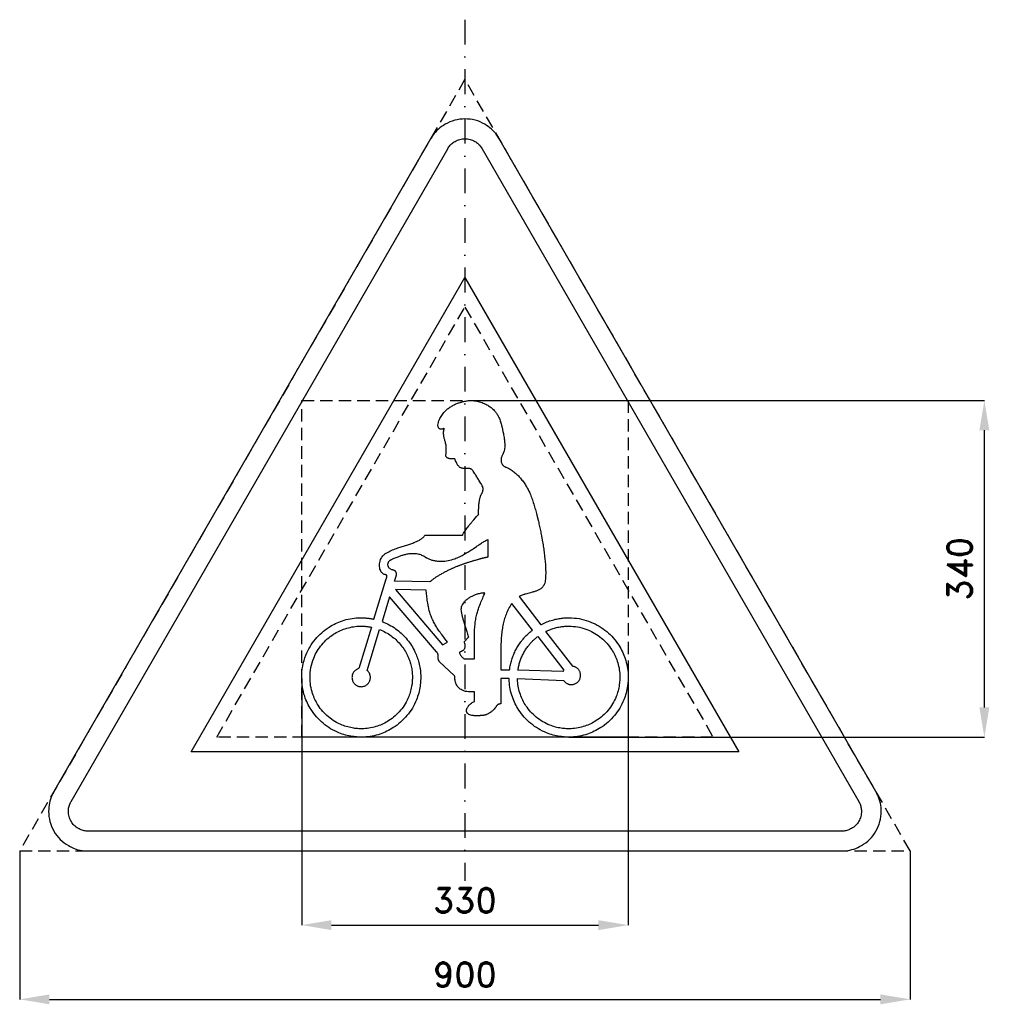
# Model space of a CAD drawing. Header units: millimetres. Extents: x -29 to 951, y -155 to 840.
import ezdxf

# ---------------------------------------------------------------- set-up
doc = ezdxf.new("R2010")
doc.units = ezdxf.units.MM
doc.header["$LTSCALE"] = 5
doc.linetypes.add('ČERCHOVANÁX2', pattern=[2, 1, -0.5, 0, -0.5])
doc.linetypes.add('ČÁRKOVANÁX2', pattern=[1.5, 1, -0.5])
doc.layers.add('Kóty', color=2, linetype='Continuous')
doc.layers.add('Značka', color=7, linetype='Continuous')
doc.styles.get("Standard").update_dxf_attribs({"font": 'romand.shx', "height": 25})
doc.dimstyles.get("Standard").update_dxf_attribs({"dimtxt": 25, "dimasz": 30, "dimexe": 0.18, "dimexo": 0.0625, "dimgap": 12.5, "dimtad": 1, "dimdec": 0, "dimzin": 0, "dimdsep": 46, "dimtxsty": 'Standard', "dimcen": 0.09, "dimadec": 0, "dimazin": 0, "dimtfac": 1, "dimtdec": 0, "dimtofl": 0, "dimtmove": 0, "dimatfit": 3, "dimfxl": 1, "dimtolj": 1, "dimtzin": 0, "dimarcsym": 0})

# ---------------------------------------------------------------- blocks, each defined once
blk = doc.blocks.new('*D0')
at = {"layer": 'Defpoints', "color": 0, "transparency": 16777216}
for p in [(255.72, 174.39), (585.7, 174.51), (585.7, -74.94)]:
    blk.add_point(p, dxfattribs=at)
at = {"layer": 'Kóty', "color": 0, "lineweight": -2, "transparency": 16777216}
for p, q in [((255.72, 174.32), (255.72, -75.12)), ((585.7, 174.45), (585.7, -75.12)), ((285.72, -74.94), (555.7, -74.94))]:
    blk.add_line(p, q, dxfattribs=at)
at = {"layer": 'Kóty', "color": 0, "transparency": 16777216}
for points in [[(285.72, -69.94), (285.72, -79.94), (255.72, -74.94)], [(555.7, -69.94), (555.7, -79.94), (585.7, -74.94)]]:
    blk.add_solid(points, dxfattribs=at)
at = {"layer": 'Kóty', "color": 0, "transparency": 16777216, "insert": (420.71, -49.94), "char_height": 25, "attachment_point": 5}
blk.add_mtext('\\A1;330', dxfattribs=at)
blk = doc.blocks.new('*D1')
at = {"layer": 'Defpoints', "color": 0, "transparency": 16777216}
for p in [(-29.28, 0.06), (870.72, 0.06), (870.72, -149.94)]:
    blk.add_point(p, dxfattribs=at)
at = {"layer": 'Kóty', "color": 0, "lineweight": -2, "transparency": 16777216}
for p, q in [((-29.28, 0), (-29.28, -150.12)), ((870.72, 0), (870.72, -150.12)), ((0.72, -149.94), (840.72, -149.94))]:
    blk.add_line(p, q, dxfattribs=at)
at = {"layer": 'Kóty', "color": 0, "transparency": 16777216}
for points in [[(0.72, -144.94), (0.72, -154.94), (-29.28, -149.94)], [(840.72, -144.94), (840.72, -154.94), (870.72, -149.94)]]:
    blk.add_solid(points, dxfattribs=at)
at = {"layer": 'Kóty', "color": 0, "transparency": 16777216, "insert": (420.72, -124.94), "char_height": 25, "attachment_point": 5}
blk.add_mtext('\\A1;900', dxfattribs=at)
blk = doc.blocks.new('*D2')
at = {"layer": 'Defpoints', "color": 0, "transparency": 16777216}
for p in [(426.79, 455), (945.72, 455), (525.55, 115)]:
    blk.add_point(p, dxfattribs=at)
at = {"layer": 'Kóty', "color": 0, "lineweight": -2, "transparency": 16777216}
for p, q in [((426.86, 455), (945.9, 455)), ((945.72, 145), (945.72, 425)), ((525.62, 115), (945.9, 115))]:
    blk.add_line(p, q, dxfattribs=at)
at = {"layer": 'Kóty', "color": 0, "transparency": 16777216}
for points in [[(940.72, 425), (950.72, 425), (945.72, 455)], [(940.72, 145), (950.72, 145), (945.72, 115)]]:
    blk.add_solid(points, dxfattribs=at)
at = {"layer": 'Kóty', "color": 0, "transparency": 16777216, "insert": (920.72, 285), "char_height": 25, "attachment_point": 5, "rotation": 90}
blk.add_mtext('\\A1;340', dxfattribs=at)

msp = doc.modelspace()

# ---------------------------------------------------------------- linework, layer by layer
at = {"layer": 'Značka', "color": 6, "linetype": 'ČERCHOVANÁX2', "lineweight": 25, "ltscale": 5}
msp.add_line((420.72, 839.71), (420.72, -30.29), dxfattribs=at)
at = {"layer": 'Značka', "color": 6, "linetype": 'ČÁRKOVANÁX2', "ltscale": 2.5}
for points in [[(870.72, 0.06), (420.72, 779.48), (-29.28, 0.06)], [(169.9, 115), (420.72, 549.42), (671.53, 115)]]:
    msp.add_lwpolyline(points, close=True, dxfattribs=at)
at = {"layer": 'Značka', "color": 5}
for points in [[(836.08, 60), (455.36, 719.42), (454.24, 721.19, 0.010748), (453.08, 722.93, 0.055773), (447.54, 729.17, 0.055979), (440.72, 734.06, 0.069561), (431.09, 738.14, 0.069791), (420.72, 739.42, 0.069502), (410.36, 738.12, 0.067732), (400.72, 734.06, 0.055944), (393.86, 729.2, 0.061133), (388.36, 722.93, 0.012257), (387.19, 721.2), (386.08, 719.42), (5.36, 60, 0.003576), (4.38, 58.15, 0.010722), (3.46, 56.27, 0.055711), (0.83, 48.35, 0.055985), (0, 40, 0.069591), (1.29, 29.62, 0.069767), (5.36, 20, 0.069481), (11.67, 11.68, 0.067775), (20, 5.36, 0.055964), (27.65, 1.85, 0.061097), (35.82, 0.22, 0.01224), (37.91, 0.07, 0.004081), (40, 0), (801.43, 0, 0.003581), (803.53, 0.08, 0.010743), (805.62, 0.22, 0.055797), (813.79, 1.9, 0.055991), (821.43, 5.36, 0.069582), (829.78, 11.66, 0.069787), (836.08, 20, 0.069497), (840.13, 29.62, 0.067792), (841.43, 40, 0.055928), (840.65, 48.37, 0.060939), (837.98, 56.27), (837.06, 58.15), (836.08, 60)], [(525.55, 235.51), (527.04, 235.49, -0.004776), (528.52, 235.44, -0.043309), (538.5, 234.16, -0.045822), (548.1, 231.14, -0.042868), (556.45, 227.03, -0.040654), (564, 221.6, -0.039745), (570.66, 215.18, -0.040816), (576.21, 207.78, -0.033055), (579.86, 201.25, -0.031681), (582.65, 194.3, -0.035592), (584.75, 186.37, -0.039764), (585.65, 178.23), (585.69, 176.74), (585.72, 175.26), (585.69, 173.77), (585.65, 172.28), (585.44, 169.35), (585.08, 166.44, -0.030237), (583.64, 159.44, -0.031629), (581.35, 152.67, -0.041533), (577.25, 144.33, -0.040811), (571.83, 136.75, -0.040424), (565.42, 130.07, -0.040914), (558.03, 124.53, -0.03297), (551.51, 120.87, -0.031758), (544.57, 118.07, -0.035722), (536.65, 115.96, -0.039875), (528.52, 115.07, -0.005786), (527.04, 115.03, -0.001929), (525.55, 115), (524.08, 115.03, -0.005306), (522.61, 115.07, -0.013484), (519.71, 115.28, -0.012584), (516.83, 115.63, -0.030046), (509.9, 117.04, -0.031416), (503.2, 119.3, -0.04126), (494.92, 123.34, -0.040486), (487.4, 128.67, -0.040067), (480.74, 134.99, -0.040484), (475.2, 142.28, -0.032577), (471.52, 148.7, -0.031353), (468.68, 155.56, -0.035245), (466.5, 163.38, -0.039374), (465.51, 171.4), (465.44, 172.87), (465.4, 174.34), (456.85, 174.34), (456.85, 148.5), (456.78, 148.5), (456.71, 148.5, 0.015237), (456.23, 148.48, 0.019124), (455.75, 148.42, 0.020712), (455.31, 148.34, 0.023458), (454.89, 148.22, 0.026005), (454.49, 148.07, 0.030417), (454.11, 147.87), (453.82, 147.69), (453.56, 147.48), (453.3, 147.21), (453.07, 146.92), (453.04, 146.87), (453, 146.81), (452.86, 146.62), (452.72, 146.44), (452.45, 146.08), (452.17, 145.73), (451.55, 144.92), (450.93, 144.12), (450.15, 143.18), (449.34, 142.28), (448.51, 141.45, -0.019715), (447.62, 140.68), (446.81, 140.07), (445.97, 139.49, -0.01623), (444.7, 138.69, -0.033929), (443.36, 138.03, -0.020141), (442.62, 137.74, -0.014908), (441.85, 137.51, -0.011461), (441.06, 137.31, -0.008923), (440.25, 137.14, -0.008378), (439.36, 136.98, -0.008308), (438.46, 136.86, -0.006703), (437.72, 136.77, -0.006495), (436.98, 136.7, -0.007762), (436.2, 136.66, -0.009924), (435.42, 136.63), (435.29, 136.63), (435.15, 136.63), (430.63, 136.63), (430.08, 136.64), (429.54, 136.66, -0.031626), (427.62, 136.85, -0.051107), (425.76, 137.35, -0.040193), (424.75, 137.8, -0.052588), (423.84, 138.43, -0.041752), (423.31, 138.95, -0.047264), (422.88, 139.55, -0.046095), (422.58, 140.18, -0.044624), (422.4, 140.85, -0.042691), (422.33, 141.57), (422.37, 142.29, -0.042237), (422.56, 143.26, -0.033957), (422.91, 144.19, -0.037957), (423.54, 145.39, -0.031014), (424.33, 146.5, -0.029322), (425.35, 147.65, -0.024925), (426.5, 148.68, -0.027973), (427.98, 149.79, -0.029848), (429.57, 150.71), (429.97, 150.91), (430.38, 151.11), (430.38, 160.67), (429.86, 160.65, -0.001921), (429.34, 160.62, -0.021876), (425.98, 160.62, -0.033237), (422.63, 160.99, -0.033388), (420.17, 161.54, -0.042523), (417.82, 162.46, -0.041009), (416.01, 163.5, -0.046276), (414.41, 164.83, -0.04847), (413.02, 166.49, -0.044705), (411.96, 168.37, -0.028048), (411.4, 169.78, -0.02262), (410.98, 171.23, -0.028716), (410.55, 173.49, -0.026211), (410.37, 175.77), (410.36, 176.36), (410.35, 176.96), (394.85, 191.37), (394.78, 191.46), (394.71, 191.55, -0.047235), (394.31, 192.22, -0.04009), (394.02, 192.95, -0.03167), (393.83, 193.68), (393.72, 194.44), (393.66, 195.21), (393.62, 195.99), (393.61, 196.59), (393.6, 197.2), (393.58, 197.9), (393.51, 198.6), (393.45, 198.93), (393.36, 199.24), (393.26, 199.5), (393.13, 199.75), (392.98, 200), (392.82, 200.24), (392.67, 200.44), (392.51, 200.63), (392.33, 200.85), (392.15, 201.06), (392.11, 201.09), (392.08, 201.13), (344.62, 256.63), (336.97, 231.7), (337.99, 231.3), (339, 230.89, -0.032843), (345.82, 227.56, -0.034212), (352.13, 223.34, -0.032566), (357.61, 218.7, -0.031251), (362.46, 213.4, -0.031118), (366.7, 207.56, -0.032064), (370.18, 201.24, -0.025979), (372.46, 195.84, -0.024783), (374.17, 190.23, -0.027815), (375.46, 183.95, -0.031005), (376, 177.57), (376.03, 176.41), (376.05, 175.26), (376.02, 173.77), (375.98, 172.28, -0.013562), (375.77, 169.35, -0.012655), (375.41, 166.44, -0.030228), (373.97, 159.44, -0.031616), (371.68, 152.67, -0.041536), (367.58, 144.33, -0.040814), (362.16, 136.75, -0.040421), (355.75, 130.07, -0.040914), (348.36, 124.53, -0.032972), (341.84, 120.87, -0.031763), (334.9, 118.07, -0.035722), (326.98, 115.96, -0.039876), (318.86, 115.07, -0.005786), (317.37, 115.03, -0.001929), (315.88, 115, -0.001786), (314.4, 115.03, -0.005352), (312.91, 115.07, -0.013608), (309.99, 115.28, -0.012695), (307.08, 115.64, -0.030315), (300.09, 117.08, -0.031691), (293.33, 119.38, -0.041618), (285, 123.48, -0.040883), (277.44, 128.91, -0.040439), (270.77, 135.33, -0.040632), (265.23, 142.73, -0.032952), (261.56, 149.26, -0.032589), (258.79, 156.21, -0.041765), (256.46, 165.6, -0.041904), (255.72, 175.26, -0.05019), (256.76, 186.78, -0.051328), (260.09, 197.84, -0.041589), (264.19, 206.19, -0.040257), (269.61, 213.76, -0.039727), (276.02, 220.43, -0.040785), (283.41, 225.99, -0.033058), (289.92, 229.65, -0.031754), (296.87, 232.44, -0.035684), (304.79, 234.55, -0.039877), (312.91, 235.44, -0.005797), (314.4, 235.49, -0.00194), (315.88, 235.51), (316.08, 235.51), (316.28, 235.51), (316.68, 235.51), (317.07, 235.5, -0.004117), (318.06, 235.47, -0.004322), (319.04, 235.43, -0.00579), (320.35, 235.35, -0.00573), (321.65, 235.24, -0.005683), (322.93, 235.1, -0.005758), (324.21, 234.94, -0.004504), (325.23, 234.78, -0.004328), (326.25, 234.62, -0.004752), (327.31, 234.42, -0.0053), (328.38, 234.2), (328.57, 234.16), (328.75, 234.12), (341.24, 274.82), (341.27, 274.94), (341.31, 275.05), (341.54, 275.77, 0.012578), (341.75, 276.5), (341.85, 276.93, 0.029741), (341.91, 277.37), (341.91, 277.64, 0.041495), (341.89, 277.91), (341.84, 278.1, 0.04541), (341.76, 278.28, 0.047085), (341.64, 278.44, 0.042505), (341.5, 278.58, 0.04157), (341.32, 278.72, 0.030098), (341.12, 278.83), (340.91, 278.92), (340.7, 278.99, 0.019543), (340.36, 279.07), (340.03, 279.14, -0.069716), (338.39, 279.73, -0.077854), (336.99, 280.77, -0.070659), (335.96, 282.08, -0.045707), (335.24, 283.61, -0.04897), (334.58, 285.99, -0.044249), (334.37, 288.44, -0.050527), (334.62, 291.42, -0.050432), (335.47, 294.3, -0.040523), (336.41, 296.28, -0.049029), (337.68, 298.05, -0.059605), (339.88, 300.05, -0.031966), (342.44, 301.63, -0.030394), (347.61, 304.09, -0.015374), (352.96, 306.05, -0.004311), (357.42, 307.52, -0.000273), (361.89, 308.96, 0.005548), (366.03, 310.32, 0.013376), (370.11, 311.85, 0.020269), (373.26, 313.23, 0.034232), (376.22, 314.95, 0.017519), (377.33, 315.74, 0.019699), (378.38, 316.61, 0.020288), (379.2, 317.39, 0.026624), (379.93, 318.25), (380.22, 318.62), (380.49, 319.01), (418.32, 319.01), (418.5, 319.34), (418.68, 319.68, -0.014782), (420.06, 322.03, -0.012617), (421.56, 324.31, -0.010136), (423.11, 326.47, -0.00785), (424.74, 328.57, -0.006007), (426.44, 330.67, -0.004431), (428.19, 332.73), (429.61, 334.36), (431.05, 335.99), (432.56, 337.69), (434.08, 339.4), (434.34, 339.7), (434.61, 340), (434.6, 340.33), (434.59, 340.66), (434.58, 341.31), (434.57, 341.95), (434.57, 343.48), (434.59, 345, -0.006604), (434.65, 346.86, -0.00781), (434.76, 348.72, -0.008299), (434.91, 350.43, -0.009458), (435.13, 352.13, -0.007849), (435.33, 353.41, -0.008284), (435.57, 354.68, -0.010361), (435.92, 356.21, -0.010359), (436.33, 357.73), (436.51, 358.31, -0.017175), (436.71, 358.88), (436.92, 359.35), (437.14, 359.81), (437.38, 360.27), (437.62, 360.73), (437.81, 361.09), (438, 361.46), (438.23, 361.91), (438.44, 362.37, 0.023776), (438.66, 362.98, 0.020713), (438.83, 363.6, 0.01745), (438.94, 364.19, 0.016357), (439.02, 364.79, 0.016398), (439.06, 365.4, 0.01724), (439.06, 366.01), (439.03, 366.47, 0.025049), (438.96, 366.93, 0.027749), (438.84, 367.44), (438.66, 367.94, 0.03465), (437.87, 369.6, 0.010669), (436.94, 371.19), (435.94, 372.84), (434.94, 374.47, 0.004128), (433.81, 376.25, 0.003849), (432.66, 378.01), (431.71, 379.43, -0.007804), (430.79, 380.87), (429.72, 382.61, 0.026668), (428.57, 384.3, 0.022267), (428.14, 384.83, 0.041309), (427.65, 385.29, 0.036192), (427.22, 385.59, 0.030573), (426.75, 385.83, 0.026658), (426.26, 386.02, 0.024075), (425.76, 386.16, 0.016993), (425.35, 386.24, 0.013841), (424.93, 386.3, 0.012715), (424.47, 386.33, 0.011553), (424.02, 386.35), (423.93, 386.35), (423.85, 386.35), (423.55, 386.35), (423.25, 386.35), (422.67, 386.35), (422.1, 386.34, -0.003755), (420.84, 386.34, -0.012365), (419.58, 386.37, -0.02288), (418.44, 386.47, -0.039224), (417.33, 386.7, -0.039854), (416.45, 387.03, -0.042812), (415.64, 387.49, -0.045047), (414.81, 388.17, -0.033378), (414.1, 388.96, -0.031238), (413.29, 390.11, -0.019981), (412.61, 391.32, -0.018293), (411.73, 393.18, -0.012628), (410.98, 395.08), (410.8, 395.54), (410.63, 396), (410.42, 396.01), (410.21, 396.01), (409.79, 396.02), (409.37, 396.03), (408.33, 396.05, -0.004944), (407.29, 396.08, -0.01445), (406.01, 396.17, -0.027401), (404.75, 396.36, -0.026251), (404, 396.54, -0.038289), (403.28, 396.82, -0.039033), (402.77, 397.11, -0.051901), (402.32, 397.48, -0.05573), (401.96, 397.93, -0.054635), (401.71, 398.45, -0.03917), (401.59, 398.86, -0.034179), (401.52, 399.29, -0.036489), (401.52, 399.95, -0.012389), (401.58, 400.6), (401.65, 401.23, 0.004834), (401.71, 401.85, 0.007631), (401.77, 402.68, 0.005305), (401.8, 403.51, 0.004228), (401.83, 404.36, 0.004053), (401.84, 405.21, 0.004061), (401.83, 406.05, 0.00439), (401.82, 406.89), (401.8, 407.3), (401.79, 407.71), (401.77, 408.25, 0.007629), (401.74, 408.8, 0.031458), (401.45, 410.81, 0.01892), (400.97, 412.8, 0.005295), (400.51, 414.37, -0.004975), (400.06, 415.95, -0.014027), (399.63, 417.63, -0.02091), (399.33, 419.33, -0.021411), (399.18, 420.89, -0.020112), (399.15, 422.46, -0.024168), (399.28, 424.46, -0.022927), (399.6, 426.43, -0.003295), (399.68, 426.82), (399.76, 427.22), (399.68, 427.11, -0.01183), (399.58, 427, -0.030251), (399.37, 426.8, -0.024896), (399.14, 426.62, -0.03396), (398.74, 426.38, -0.030122), (398.31, 426.19, -0.061292), (397.36, 425.94, -0.069082), (396.37, 425.95, -0.060884), (395.61, 426.12, -0.069224), (394.93, 426.49, -0.074747), (394.31, 427.07, -0.064862), (393.87, 427.81, -0.071074), (393.55, 428.9, -0.043109), (393.49, 430.05, -0.06643), (393.92, 432.96, -0.038137), (394.96, 435.74, -0.042257), (397.26, 440, -0.046061), (400.26, 443.76, -0.036478), (403.14, 446.47, -0.030808), (406.36, 448.77, -0.028067), (409.83, 450.73, -0.027516), (413.49, 452.29, -0.019853), (416.51, 453.28, -0.015647), (419.6, 454.06, -0.02291), (423.46, 454.76, -0.0362), (427.35, 455, -0.05267), (432.78, 454.41, -0.038633), (438.06, 452.84, -0.028814), (441.93, 451.2, -0.036708), (445.53, 449.07, -0.038525), (448.72, 446.53, -0.037478), (451.5, 443.53, -0.030749), (453.47, 440.78, -0.03061), (455.1, 437.82, -0.034621), (456.79, 433.56, -0.020632), (458, 429.13, -0.007713), (458.7, 425.97, -0.003466), (459.34, 422.8, -0.002739), (459.82, 420.25, -0.0061), (460.26, 417.68, -0.009995), (460.61, 415.21, -0.015277), (460.84, 412.73, -0.010787), (460.92, 410.81, -0.004513), (460.94, 408.89, -0.019889), (460.88, 406.54, -0.058394), (460.47, 404.27, -0.02429), (460.18, 403.42, -0.013442), (459.83, 402.6), (459.37, 401.61), (458.9, 400.63, 0.00974), (458.4, 399.52, 0.01228), (457.95, 398.38, 0.015503), (457.64, 397.47, 0.025223), (457.4, 396.53, 0.033777), (457.25, 395.44, 0.033258), (457.25, 394.34, 0.045147), (457.46, 392.87, 0.04734), (457.93, 391.46, 0.03078), (458.31, 390.69, 0.036264), (458.79, 389.98, 0.033548), (459.29, 389.41, 0.031059), (459.87, 388.9, 0.029042), (460.56, 388.43, 0.021936), (461.28, 388.03), (461.79, 387.78), (462.29, 387.56), (462.98, 387.29), (463.67, 387.01, -0.047689), (467.48, 384.97, -0.030658), (470.95, 382.35, -0.022099), (474.06, 379.55, -0.022022), (476.9, 376.5, -0.023146), (479.81, 372.79, -0.020098), (482.41, 368.83, -0.016657), (484.48, 365.18, -0.016739), (486.3, 361.39, -0.019591), (488.46, 355.98, -0.01221), (490.28, 350.43, -0.007114), (491.89, 344.9, -0.004401), (493.37, 339.33), (494.65, 334.27, -0.00408), (495.85, 329.19, -0.004851), (497.04, 323.79, -0.004957), (498.12, 318.37), (498.94, 313.84), (499.69, 309.3, -0.005826), (500.56, 303.44, -0.007262), (501.27, 297.57), (501.53, 294.95), (501.77, 292.32), (502.02, 289.05), (502.21, 285.77, -0.008756), (502.33, 282.17, -0.012913), (502.3, 278.57, -0.012214), (502.15, 275.9, -0.013744), (501.86, 273.22, -0.031371), (501.38, 270.56, -0.069262), (500.39, 268.09, -0.052887), (499.38, 266.64, -0.044183), (498.11, 265.4, -0.03201), (496.87, 264.5, -0.024523), (495.55, 263.75, -0.019482), (494.11, 263.08, -0.015001), (492.62, 262.5, -0.009304), (491.39, 262.08, -0.007113), (490.15, 261.71, -0.005379), (488.61, 261.28), (487.06, 260.88), (485.7, 260.52), (484.34, 260.15), (483.16, 259.81), (481.98, 259.46, 0.004718), (480.79, 259.08, 0.005734), (479.6, 258.68), (478.66, 258.34), (477.72, 257.97, 0.006729), (476.73, 257.57, 0.008586), (475.77, 257.14), (475.6, 257.06), (475.43, 256.98), (497.38, 228.51), (497.76, 228.7), (498.14, 228.9, -0.013024), (500.85, 230.21, -0.013691), (503.63, 231.38, -0.013251), (506.35, 232.38, -0.012764), (509.11, 233.23, -0.012817), (511.95, 233.97, -0.013127), (514.82, 234.55, -0.010512), (517.16, 234.93, -0.009959), (519.52, 235.21, -0.011088), (522.08, 235.42, -0.012388), (524.64, 235.5), (525.1, 235.51), (525.55, 235.51)], [(347.96, 283.81), (347.72, 283.85), (347.48, 283.91, -0.053237), (346.25, 284.33, -0.057155), (345.13, 285.02, -0.052825), (344.28, 285.8, -0.053042), (343.61, 286.73, -0.046517), (343.19, 287.62, -0.049719), (342.94, 288.56, -0.051809), (342.88, 289.54, -0.053422), (343.02, 290.51, -0.056164), (343.38, 291.5, -0.051642), (343.94, 292.4, -0.038173), (344.51, 293.05, -0.031384), (345.17, 293.62, -0.028886), (345.92, 294.14, -0.027755), (346.72, 294.57, -0.007663), (347.03, 294.71), (347.34, 294.84), (347.61, 294.96), (347.89, 295.08), (348.52, 295.36), (349.15, 295.64, -0.004517), (351.11, 296.47, -0.006552), (353.09, 297.26, -0.014035), (356.33, 298.43, -0.017771), (359.64, 299.39, -0.023749), (363.33, 300.17, -0.028368), (367.07, 300.56, -0.029792), (370.15, 300.57, -0.040428), (373.18, 300.15, -0.050072), (376.93, 298.94, -0.033026), (380.45, 297.12), (382.03, 296.18, 0.018198), (383.63, 295.29, 0.02178), (385.07, 294.64, 0.017112), (386.56, 294.11, 0.016233), (388.2, 293.62, 0.016406), (389.86, 293.25, 0.013131), (391.36, 292.99, 0.009997), (392.87, 292.81, 0.013256), (395.03, 292.64, 0.015765), (397.2, 292.59, 0.048271), (403.9, 293.28, 0.040542), (410.39, 295.14, 0.026709), (415.37, 297.2, 0.019787), (420.12, 299.71, 0.012708), (424.61, 302.44, 0.006248), (429, 305.33), (432.34, 307.58, -0.003337), (435.7, 309.82, -0.010079), (439.09, 311.98, -0.019963), (442.61, 313.92), (443.21, 314.22), (443.82, 314.52), (443.82, 296.86), (443.76, 296.85), (443.69, 296.83), (443.2, 296.7), (442.71, 296.58), (442.18, 296.46), (441.65, 296.34), (441.11, 296.21), (440.57, 296.08), (440.15, 295.98), (439.74, 295.88), (439.35, 295.79), (438.95, 295.69), (438.89, 295.67), (438.83, 295.65), (438.74, 295.63), (438.65, 295.6), (438.48, 295.56), (438.3, 295.51), (437.86, 295.39), (437.41, 295.27), (436.82, 295.1), (436.23, 294.94), (435.64, 294.78), (435.05, 294.61), (434.58, 294.48), (434.11, 294.35), (433.52, 294.18), (432.93, 294.02), (431.99, 293.75), (431.06, 293.48), (430.28, 293.25), (429.5, 293.03), (428.72, 292.8), (427.94, 292.56), (427.31, 292.38), (426.69, 292.19), (425.92, 291.95), (425.14, 291.71), (424.37, 291.46), (423.6, 291.22), (422.96, 291.01), (422.32, 290.8), (421.68, 290.59), (421.04, 290.38), (420.53, 290.21), (420.02, 290.03), (419.39, 289.81), (418.75, 289.59), (417.99, 289.32), (417.23, 289.05), (416.6, 288.82), (415.97, 288.58), (415.34, 288.35), (414.71, 288.11), (414.2, 287.91), (413.7, 287.72), (413.07, 287.47), (412.45, 287.22), (411.63, 286.89), (410.82, 286.56), (410.15, 286.28), (409.48, 285.99), (408.81, 285.7), (408.14, 285.41), (407.6, 285.17), (407.07, 284.93), (406.41, 284.62), (405.75, 284.31), (404.9, 283.91), (404.05, 283.5), (403.34, 283.15), (402.64, 282.79), (401.94, 282.44), (401.25, 282.07), (400.69, 281.78), (400.14, 281.48), (399.45, 281.11), (398.76, 280.73), (397.08, 279.8, 0.003533), (395.41, 278.85, 0.004165), (394.07, 278.07, 0.005247), (392.75, 277.26, 0.00624), (391.43, 276.42, 0.007018), (390.14, 275.54, 0.006111), (389.07, 274.78, 0.00582), (388.02, 273.99, 0.006636), (386.85, 273.07, 0.007079), (385.7, 272.12), (385.49, 271.94), (385.28, 271.76), (349.54, 272.47), (351.2, 277.52), (351.23, 277.63), (351.25, 277.74, 0.022005), (351.4, 278.53, 0.027906), (351.47, 279.34, 0.032895), (351.45, 280.1, 0.040669), (351.33, 280.85, 0.042278), (351.12, 281.49, 0.049496), (350.8, 282.09, 0.04796), (350.4, 282.58, 0.044216), (349.92, 283, 0.05574), (349.14, 283.45, 0.047018), (348.28, 283.73), (348.12, 283.77), (347.96, 283.81)], [(398.07, 208.15), (402.94, 211.04), (402.38, 211.81), (401.81, 212.58), (398.28, 217.34, -0.00692), (394.82, 222.14, -0.01231), (392.08, 226.22, -0.019493), (389.6, 230.46, -0.023336), (387.42, 234.97, -0.023229), (385.67, 239.66, -0.019386), (384.38, 244.16, -0.014624), (383.4, 248.74, -0.014723), (382.43, 254.87, -0.011582), (381.78, 261.05), (381.67, 262.32), (381.57, 263.58), (350.62, 264.22), (398.07, 208.15)], [(430.38, 194.18), (430.37, 195.68), (430.37, 197.17), (430.33, 205.88, -0.00293), (430.32, 214.59, -0.007081), (430.42, 220.85, -0.014438), (430.79, 227.1, -0.017512), (431.43, 232.56, -0.020952), (432.49, 237.95, -0.017383), (433.72, 242.49, -0.013219), (435.23, 246.95, -0.012623), (437.46, 252.65, -0.008853), (439.93, 258.24), (440.46, 259.38), (440.99, 260.52), (440.67, 260.54), (440.36, 260.56, 0.016144), (439.67, 260.57, 0.011932), (438.98, 260.53, 0.025992), (436.97, 260.3, 0.020096), (434.99, 259.87, 0.025602), (431.97, 258.97, 0.023124), (429.05, 257.78, 0.024895), (426.11, 256.28, 0.029392), (423.36, 254.48, 0.030708), (421.19, 252.7, 0.036947), (419.27, 250.63, 0.047489), (417.8, 248.49, 0.078127), (416.92, 246.11, 0.066554), (416.75, 243.83, 0.029352), (417.02, 241.52, 0.016047), (417.66, 238.24, 0.010554), (418.46, 235.03, 0.00689), (419.49, 231.42), (420.59, 227.82), (421.56, 224.74), (422.55, 221.67), (423.37, 219.1, -0.010989), (424.12, 216.5), (424.2, 216.19), (424.28, 215.87), (419.86, 211.39), (419.97, 211.02), (420.08, 210.65, -0.023732), (420.5, 208.94, -0.04115), (420.7, 207.2, -0.029364), (420.7, 206.29, -0.037283), (420.57, 205.4), (420.41, 204.8), (420.18, 204.23), (419.91, 203.74), (419.57, 203.3), (419.21, 202.92), (418.8, 202.57, -0.024378), (418.28, 202.2, -0.017818), (417.72, 201.88), (417.24, 201.63), (416.76, 201.4), (416.12, 201.11), (415.49, 200.82), (415.35, 200.75), (415.21, 200.68), (415.23, 200.54), (415.26, 200.4), (415.32, 200.13), (415.4, 199.86), (415.62, 199.22), (415.91, 198.6), (416.34, 197.83), (416.84, 197.1), (417.36, 196.44), (417.92, 195.83), (418.33, 195.4), (418.76, 194.99), (419.15, 194.63), (419.54, 194.28), (419.6, 194.23), (419.66, 194.18), (430.38, 194.18)], [(465.86, 182.83), (465.96, 183.56), (466.06, 184.3, -0.022141), (467.02, 189.33, -0.023302), (468.44, 194.26, -0.021941), (470.12, 198.75, -0.021017), (472.17, 203.07, -0.020546), (474.52, 207.2, -0.021007), (477.2, 211.11, -0.016545), (479.54, 214.07, -0.015712), (482.06, 216.88, -0.017277), (484.92, 219.7, -0.019447), (487.97, 222.3), (488.53, 222.74), (489.09, 223.18), (468.05, 250.08), (467.56, 249.27), (467.08, 248.46, 0.020656), (464.16, 243.06, 0.026728), (461.77, 237.42, 0.025424), (460.04, 232.03, 0.021205), (458.82, 226.49, 0.018531), (457.9, 220.21, 0.01248), (457.37, 213.87, 0.007584), (457.08, 207.79, 0.004587), (456.94, 201.7), (456.86, 193.83), (456.85, 185.96), (456.85, 184.39), (456.85, 182.83), (465.86, 182.83)], [(321.84, 182.42), (334.48, 223.61), (335.35, 223.26), (336.21, 222.9, -0.032552), (341.99, 220.01, -0.033915), (347.35, 216.37, -0.032296), (352, 212.38, -0.030999), (356.1, 207.83, -0.030881), (359.7, 202.83, -0.031817), (362.65, 197.43, -0.025774), (364.57, 192.82, -0.024589), (366.03, 188.03, -0.027595), (367.12, 182.67, -0.030761), (367.58, 177.23), (367.6, 176.24), (367.61, 175.26), (367.59, 173.98), (367.55, 172.7, -0.013555), (367.37, 170.18, -0.012665), (367.06, 167.68, -0.030226), (365.83, 161.66, -0.031619), (363.86, 155.84, -0.041534), (360.33, 148.66, -0.040812), (355.67, 142.15, -0.040417), (350.16, 136.41, -0.04091), (343.8, 131.64, -0.032968), (338.2, 128.49, -0.03176), (332.23, 126.09, -0.03572), (325.42, 124.28, -0.039876), (318.44, 123.51, -0.005798), (317.16, 123.47, -0.001934), (315.88, 123.45), (314.6, 123.47, -0.005365), (313.33, 123.51, -0.01361), (310.82, 123.69, -0.012694), (308.31, 124, -0.030312), (302.31, 125.24, -0.031686), (296.49, 127.21, -0.041614), (289.33, 130.74, -0.040883), (282.83, 135.41, -0.040445), (277.09, 140.93, -0.040639), (272.33, 147.29, -0.032951), (269.18, 152.91, -0.032586), (266.79, 158.88, -0.041767), (264.79, 166.95, -0.041901), (264.15, 175.26, -0.050193), (265.05, 185.16, -0.051331), (267.91, 194.67, -0.041586), (271.44, 201.85, -0.04026), (276.09, 208.36, -0.039728), (281.61, 214.1, -0.040789), (287.96, 218.87, -0.03306), (293.56, 222.02, -0.03175), (299.53, 224.42, -0.035684), (306.34, 226.23, -0.039879), (313.33, 227, -0.005787), (314.61, 227.04, -0.001934), (315.88, 227.06), (316.04, 227.06), (316.2, 227.06), (316.52, 227.06), (316.84, 227.06, -0.003844), (317.64, 227.04, -0.004018), (318.43, 227, -0.005412), (319.48, 226.94, -0.005345), (320.53, 226.86, -0.00534), (321.56, 226.76, -0.005412), (322.6, 226.63), (323.42, 226.52), (324.24, 226.39), (325.1, 226.24), (325.96, 226.08), (326.11, 226.05), (326.27, 226.02), (313.45, 184.25), (313.27, 184.2), (313.1, 184.15, 0.035627), (311.91, 183.69, 0.037129), (310.81, 183.06, 0.035181), (309.85, 182.35, 0.033695), (308.99, 181.51, 0.033405), (308.24, 180.58, 0.034177), (307.62, 179.55, 0.027908), (307.22, 178.66, 0.02742), (306.91, 177.74, 0.035018), (306.66, 176.51, 0.034916), (306.58, 175.26, 0.049748), (306.74, 173.47, 0.051561), (307.25, 171.76, 0.041937), (307.89, 170.47, 0.040352), (308.73, 169.3, 0.039658), (309.72, 168.27, 0.04057), (310.86, 167.41, 0.033113), (311.87, 166.84, 0.032648), (312.94, 166.41, 0.041818), (314.39, 166.05, 0.042028), (315.88, 165.94, 0.050354), (317.66, 166.1, 0.051436), (319.37, 166.61, 0.041669), (320.66, 167.25, 0.040324), (321.83, 168.09, 0.03973), (322.86, 169.08, 0.040497), (323.72, 170.23, 0.033045), (324.28, 171.24, 0.032482), (324.71, 172.31, 0.041669), (325.07, 173.76, 0.042595), (325.19, 175.26, 0.029168), (325.14, 176.27, 0.028611), (324.97, 177.27, 0.023037), (324.76, 178.06, 0.023029), (324.48, 178.83, 0.022856), (324.14, 179.56, 0.023144), (323.73, 180.26), (323.37, 180.79), (322.97, 181.29), (322.51, 181.79, 0.021297), (322.02, 182.26), (321.93, 182.34), (321.84, 182.42)], [(525.55, 227.06), (526.83, 227.04, -0.004768), (528.11, 227, -0.043307), (536.68, 225.9, -0.045823), (544.94, 223.3, -0.042872), (552.12, 219.77, -0.040656), (558.61, 215.1, -0.039745), (564.34, 209.58, -0.04081), (569.1, 203.22, -0.033055), (572.25, 197.61, -0.031696), (574.64, 191.63, -0.035595), (576.45, 184.81, -0.039773), (577.22, 177.82), (577.26, 176.54), (577.28, 175.26), (577.26, 173.98), (577.22, 172.7), (577.04, 170.18), (576.73, 167.68, -0.030236), (575.5, 161.66, -0.031614), (573.53, 155.84, -0.041527), (570, 148.66, -0.040812), (565.34, 142.15, -0.040425), (559.83, 136.41, -0.040912), (553.47, 131.64, -0.032965), (547.87, 128.49, -0.031758), (541.9, 126.09, -0.035718), (535.09, 124.28, -0.039876), (528.11, 123.51, -0.005797), (526.83, 123.47, -0.001934), (525.55, 123.45), (524.29, 123.47, -0.005268), (523.03, 123.51, -0.01341), (520.55, 123.68, -0.012519), (518.09, 123.98, -0.029903), (512.16, 125.19, -0.031264), (506.42, 127.11, -0.041068), (499.32, 130.55, -0.040301), (492.87, 135.1, -0.039869), (487.16, 140.48, -0.040285), (482.39, 146.7, -0.032404), (479.21, 152.18, -0.031181), (476.75, 158.03, -0.035049), (474.85, 164.7, -0.039183), (473.95, 171.55), (473.89, 172.81), (473.84, 174.06), (520.54, 172.23), (520.61, 172.12), (520.69, 172), (521.27, 171.25), (521.93, 170.56), (522.62, 169.97), (523.36, 169.45, 0.025729), (524.16, 168.99, 0.026516), (524.99, 168.62, 0.021446), (525.7, 168.38, 0.020409), (526.42, 168.2, 0.022852), (527.22, 168.07, 0.025473), (528.03, 168.01), (528.18, 168.01), (528.32, 168.01), (528.55, 168.01, 0.005382), (528.78, 168.02, 0.013567), (529.24, 168.05, 0.012679), (529.69, 168.11, 0.0303), (530.77, 168.33, 0.031668), (531.81, 168.68, 0.041614), (533.1, 169.32, 0.040881), (534.27, 170.16, 0.040447), (535.3, 171.15, 0.040624), (536.16, 172.3, 0.032974), (536.72, 173.31, 0.032634), (537.15, 174.38, 0.041741), (537.51, 175.83, 0.041971), (537.63, 177.33, 0.045748), (537.5, 178.95, 0.046534), (537.07, 180.51, 0.037602), (536.54, 181.71, 0.036581), (535.84, 182.81, 0.036055), (535.01, 183.81, 0.036841), (534.05, 184.67, 0.029598), (533.19, 185.27, 0.028418), (532.27, 185.76, 0.031795), (531.23, 186.19, 0.035891), (530.14, 186.47), (529.94, 186.5), (529.74, 186.54), (502.63, 221.7), (502.94, 221.86), (503.25, 222.01, -0.012289), (505.47, 223.02, -0.012925), (507.75, 223.91, -0.012491), (509.97, 224.67, -0.012024), (512.22, 225.32, -0.012087), (514.53, 225.89, -0.012371), (516.86, 226.33, -0.009895), (518.76, 226.62, -0.009379), (520.67, 226.84, -0.010433), (522.74, 226.99, -0.011655), (524.81, 227.06), (525.18, 227.06), (525.55, 227.06)], [(474.34, 182.58), (474.43, 183.2), (474.53, 183.82, -0.021744), (475.4, 188.06, -0.022868), (476.65, 192.2, -0.021548), (478.11, 195.97, -0.020638), (479.89, 199.61, -0.02019), (481.9, 203.08, -0.020642), (484.19, 206.37, -0.016263), (486.18, 208.86, -0.015453), (488.33, 211.22, -0.017004), (490.75, 213.6, -0.01913), (493.34, 215.79), (493.81, 216.16), (494.29, 216.53), (520.73, 182.7), (520.71, 182.68), (520.7, 182.66), (520.59, 182.5), (520.48, 182.34), (520.39, 182.19), (520.3, 182.04), (520.21, 181.88), (520.12, 181.72), (520.05, 181.59), (519.99, 181.46), (519.92, 181.32), (519.85, 181.18), (519.84, 181.16), (519.83, 181.13), (474.34, 182.58)]]:
    msp.add_lwpolyline(points, format="xyb", dxfattribs=at)
at = {"layer": 'Značka', "color": 1}
msp.add_lwpolyline([(801.43, 20), (40, 20, -0.003586), (38.95, 20.04, -0.010756), (37.91, 20.11, -0.05582), (33.82, 20.95, -0.05597), (30, 22.68, -0.06955), (25.83, 25.83, -0.069786), (22.68, 30, -0.069503), (20.65, 34.81, -0.067814), (20, 40, -0.055933), (20.39, 44.19, -0.060881), (21.73, 48.13, -0.012187), (22.19, 49.07, -0.00406), (22.68, 50), (403.4, 709.42), (403.95, 710.31), (404.54, 711.18, -0.055851), (407.31, 714.3, -0.05603), (410.72, 716.74, -0.069574), (415.53, 718.78, -0.069723), (420.72, 719.42, -0.069439), (425.9, 718.77, -0.067755), (430.72, 716.74, -0.055971), (434.15, 714.31, -0.061159), (436.9, 711.18), (437.48, 710.31), (438.04, 709.42), (818.76, 50), (819.24, 49.07), (819.71, 48.13, -0.055637), (821.02, 44.18, -0.055928), (821.43, 40, -0.069571), (820.79, 34.81, -0.069825), (818.76, 30, -0.069532), (815.6, 25.84, -0.067733), (811.43, 22.68, -0.055923), (807.61, 20.93, -0.061121), (803.53, 20.11, -0.012253), (802.48, 20.04, -0.004086), (801.43, 20)], format="xyb", dxfattribs=at)
msp.add_lwpolyline([(143.92, 100), (420.72, 579.42), (697.51, 100), (143.92, 100)], dxfattribs=at)
at = {"layer": 'Značka', "color": 6, "linetype": 'ČÁRKOVANÁX2', "ltscale": 2.5}
msp.add_lwpolyline([(255.72, 115), (255.72, 455), (585.72, 455), (585.72, 115), (255.72, 115)], dxfattribs=at)

# ---------------------------------------------------------------- dimensions: what is measured, and where the dimension line sits
at = {"layer": 'Kóty'}
dim = msp.add_linear_dim(base=(945.72, 455), p1=(525.55, 115), p2=(426.79, 455), angle=90, dimstyle='Standard', dxfattribs=at)
dim.commit()
dim.dimension.update_dxf_attribs({"geometry": '*D2', "text_midpoint": (920.72, 285)})
for base, p1, p2, picture, middle in [((585.7, -74.94), (255.72, 174.39), (585.7, 174.51), '*D0', (420.71, -49.94)), ((870.72, -149.94), (-29.28, 0.06), (870.72, 0.06), '*D1', (420.72, -124.94))]:
    dim = msp.add_linear_dim(base=base, p1=p1, p2=p2, dimstyle='Standard', dxfattribs=at)
    dim.commit()
    dim.dimension.update_dxf_attribs({"geometry": picture, "text_midpoint": middle})

doc.saveas('drawing.dxf')
